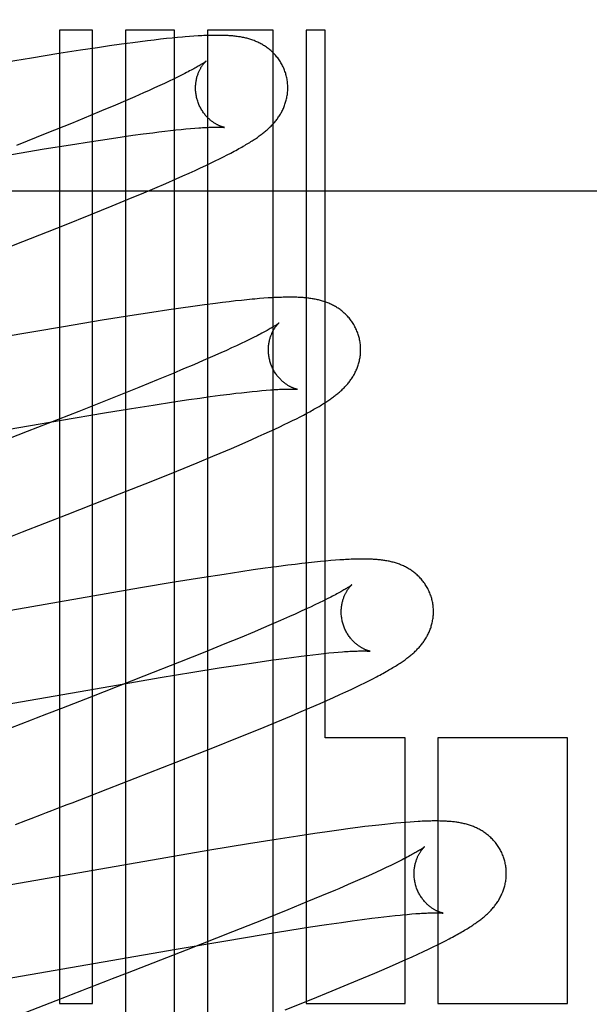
# Model space of a CAD drawing. Header units: inches. Extents: x 0 to 215, y 0 to 139.
# Tile 59 of 96: x 67.429 to 67.552, y 52.106 to 52.32. Entities that reach past the tile are written whole.
import ezdxf

# ---------------------------------------------------------------- set-up
doc = ezdxf.new("R2010")
doc.units = ezdxf.units.IN
doc.header["$LTSCALE"] = 11.804375
doc.header["$MEASUREMENT"] = 0
doc.linetypes.add('HIDDEN', pattern=[0.2, 0.1, -0.1])
doc.layers.add('DEFAULT_2', color=8, linetype='HIDDEN')

msp = doc.modelspace()

# ---------------------------------------------------------------- linework, layer by layer
at = {"layer": 'DEFAULT_2', "color": 8, "linetype": 'HIDDEN'}
for p, q in [((67.43736, 52.31764), (67.43736, 52.10659)), ((67.4445, 52.31764), (67.43736, 52.31764)), ((67.4445, 52.10659), (67.4445, 52.31764)), ((67.45165, 52.31764), (67.45165, 52.01185)), ((67.46225, 52.31764), (67.45165, 52.31764)), ((67.46225, 51.9584), (67.46225, 52.31764)), ((67.46553, 52.31628), (67.46454, 52.3162)), ((67.46647, 52.31635), (67.46553, 52.31628)), ((67.46939, 52.31764), (67.46939, 51.94878)), ((67.48367, 52.31764), (67.46939, 52.31764)), ((67.48367, 51.93352), (67.48367, 52.31764)), ((67.49081, 52.31764), (67.49081, 52.10659)), ((67.49496, 52.31764), (67.49081, 52.31764)), ((67.49496, 52.16419), (67.49496, 52.31764)), ((67.44819, 52.31424), (67.44556, 52.31386)), ((67.45074, 52.3146), (67.44819, 52.31424)), ((67.45322, 52.31494), (67.45074, 52.3146)), ((67.45483, 52.31515), (67.45322, 52.31494)), ((67.45638, 52.31534), (67.45483, 52.31515)), ((67.45785, 52.31552), (67.45638, 52.31534)), ((67.45924, 52.31568), (67.45785, 52.31552)), ((67.46055, 52.31582), (67.45924, 52.31568)), ((67.46178, 52.31595), (67.46055, 52.31582)), ((67.46294, 52.31606), (67.46178, 52.31595)), ((67.43718, 52.31258), (67.43123, 52.31162)), ((67.44192, 52.31331), (67.43718, 52.31258)), ((67.44556, 52.31386), (67.44192, 52.31331)), ((67.43123, 52.31162), (67.42395, 52.31041)), ((67.46376, 52.30789), (67.46293, 52.30748)), ((67.46452, 52.30827), (67.46376, 52.30789)), ((67.45906, 52.30563), (67.45795, 52.30513)), ((67.46011, 52.30612), (67.45906, 52.30563)), ((67.46111, 52.3066), (67.46011, 52.30612)), ((67.46205, 52.30705), (67.46111, 52.3066)), ((67.46293, 52.30748), (67.46205, 52.30705)), ((67.45557, 52.30406), (67.45364, 52.30321)), ((67.45678, 52.3046), (67.45557, 52.30406)), ((67.45795, 52.30513), (67.45678, 52.3046)), ((67.44947, 52.30142), (67.44645, 52.30015)), ((67.45161, 52.30233), (67.44947, 52.30142)), ((67.45364, 52.30321), (67.45161, 52.30233)), ((67.44645, 52.30015), (67.44407, 52.29916)), ((67.4399, 52.29745), (67.43458, 52.29531)), ((67.44407, 52.29916), (67.4399, 52.29745)), ((67.43458, 52.29531), (67.42799, 52.29268)), ((67.45326, 52.29486), (67.45547, 52.29516)), ((67.45547, 52.29516), (67.45757, 52.29543)), ((67.45757, 52.29543), (67.4589, 52.2956)), ((67.4589, 52.2956), (67.46019, 52.29575)), ((67.46019, 52.29575), (67.46141, 52.29589)), ((67.46141, 52.29589), (67.46258, 52.29602)), ((67.46258, 52.29602), (67.4637, 52.29614)), ((67.4637, 52.29614), (67.46475, 52.29624)), ((67.46475, 52.29624), (67.46574, 52.29633)), ((67.46574, 52.29633), (67.46667, 52.29641)), ((67.43398, 52.2919), (67.43972, 52.29283)), ((67.43972, 52.29283), (67.44424, 52.29353)), ((67.44424, 52.29353), (67.44767, 52.29405)), ((67.44767, 52.29405), (67.45093, 52.29453)), ((67.45093, 52.29453), (67.45326, 52.29486)), ((67.4269, 52.29073), (67.43398, 52.2919)), ((67.47371, 52.29062), (67.47449, 52.29102)), ((67.46904, 52.28833), (67.4701, 52.28883)), ((67.4701, 52.28883), (67.47109, 52.28931)), ((67.47109, 52.28931), (67.47202, 52.28976)), ((67.47202, 52.28976), (67.47289, 52.2902)), ((67.47289, 52.2902), (67.47371, 52.29062)), ((67.46406, 52.28605), (67.46542, 52.28666)), ((67.46542, 52.28666), (67.46671, 52.28724)), ((67.46671, 52.28724), (67.46791, 52.2878)), ((67.46791, 52.2878), (67.46904, 52.28833)), ((67.45801, 52.28342), (67.46035, 52.28443)), ((67.46035, 52.28443), (67.46262, 52.28542)), ((67.46262, 52.28542), (67.46406, 52.28605)), ((67.27316, 52.28284), (67.77316, 52.28284)), ((67.45222, 52.28099), (67.45559, 52.2824)), ((67.45559, 52.2824), (67.45801, 52.28342)), ((67.44872, 52.27955), (67.45222, 52.28099)), ((67.44416, 52.2777), (67.44872, 52.27955)), ((67.43842, 52.27541), (67.44416, 52.2777)), ((67.42937, 52.27183), (67.43842, 52.27541)), ((67.41224, 52.26516), (67.42937, 52.27183)), ((67.47266, 52.25861), (67.47114, 52.25842)), ((67.47411, 52.25878), (67.47266, 52.25861)), ((67.47547, 52.25894), (67.47411, 52.25878)), ((67.47676, 52.25907), (67.47547, 52.25894)), ((67.47797, 52.2592), (67.47676, 52.25907)), ((67.48069, 52.25944), (67.47965, 52.25935)), ((67.48166, 52.25952), (67.48069, 52.25944)), ((67.45734, 52.25647), (67.45257, 52.25572)), ((67.461, 52.25702), (67.45734, 52.25647)), ((67.46365, 52.2574), (67.461, 52.25702)), ((67.46623, 52.25777), (67.46365, 52.2574)), ((67.46874, 52.25811), (67.46623, 52.25777)), ((67.47114, 52.25842), (67.46874, 52.25811)), ((67.44658, 52.25476), (67.4382, 52.25336)), ((67.45257, 52.25572), (67.44658, 52.25476)), ((67.4382, 52.25336), (67.42491, 52.25109)), ((67.47764, 52.25016), (67.47669, 52.24971)), ((67.47853, 52.25059), (67.47764, 52.25016)), ((67.47937, 52.25101), (67.47853, 52.25059)), ((67.48015, 52.2514), (67.47937, 52.25101)), ((67.4735, 52.24823), (67.47233, 52.2477)), ((67.47462, 52.24874), (67.4735, 52.24823)), ((67.47568, 52.24923), (67.47462, 52.24874)), ((67.47669, 52.24971), (67.47568, 52.24923)), ((67.4685, 52.24602), (67.46642, 52.24512)), ((67.47047, 52.24688), (67.4685, 52.24602)), ((67.47233, 52.2477), (67.47047, 52.24688)), ((67.46424, 52.2442), (67.46195, 52.24324)), ((67.46642, 52.24512), (67.46424, 52.2442)), ((67.45875, 52.24191), (67.45452, 52.24019)), ((67.46195, 52.24324), (67.45875, 52.24191)), ((67.45452, 52.24019), (67.44914, 52.23802)), ((67.47911, 52.23931), (67.48019, 52.23941)), ((67.48019, 52.23941), (67.4812, 52.23951)), ((67.4812, 52.23951), (67.48215, 52.23959)), ((67.44914, 52.23802), (67.44151, 52.23499)), ((67.46203, 52.23705), (67.46537, 52.23754)), ((67.46537, 52.23754), (67.46775, 52.23788)), ((67.46775, 52.23788), (67.47003, 52.2382)), ((67.47003, 52.2382), (67.47219, 52.23849)), ((67.47219, 52.23849), (67.47424, 52.23875)), ((67.47424, 52.23875), (67.47554, 52.23891)), ((67.47554, 52.23891), (67.47679, 52.23905)), ((67.47679, 52.23905), (67.47798, 52.23919)), ((67.47798, 52.23919), (67.47911, 52.23931)), ((67.44709, 52.23467), (67.45297, 52.23563)), ((67.45297, 52.23563), (67.45762, 52.23637)), ((67.45762, 52.23637), (67.46203, 52.23705)), ((67.37875, 52.22286), (67.43774, 52.2331)), ((67.44151, 52.23499), (67.43029, 52.2306)), ((67.43774, 52.2331), (67.44709, 52.23467)), ((67.48699, 52.23257), (67.48787, 52.233)), ((67.48787, 52.233), (67.48869, 52.23341)), ((67.48869, 52.23341), (67.48948, 52.23381)), ((67.48948, 52.23381), (67.49022, 52.2342)), ((67.49022, 52.2342), (67.49092, 52.23457)), ((67.48289, 52.23063), (67.48402, 52.23115)), ((67.48402, 52.23115), (67.48507, 52.23165)), ((67.48507, 52.23165), (67.48606, 52.23212)), ((67.48606, 52.23212), (67.48699, 52.23257)), ((67.43029, 52.2306), (67.42065, 52.22686)), ((67.4769, 52.22796), (67.47906, 52.22891)), ((67.47906, 52.22891), (67.48041, 52.22951)), ((67.48041, 52.22951), (67.48169, 52.23009)), ((67.48169, 52.23009), (67.48289, 52.23063)), ((67.47219, 52.22595), (67.4746, 52.22697)), ((67.4746, 52.22697), (67.4769, 52.22796)), ((67.46717, 52.22385), (67.47055, 52.22526)), ((67.47055, 52.22526), (67.47219, 52.22595)), ((67.46275, 52.22205), (67.46717, 52.22385)), ((67.45718, 52.2198), (67.46275, 52.22205)), ((67.45035, 52.21708), (67.45718, 52.2198)), ((67.43902, 52.21264), (67.45035, 52.21708)), ((67.42933, 52.20888), (67.43902, 52.21264)), ((67.42604, 52.2076), (67.42933, 52.20888)), ((67.4819, 52.20096), (67.47932, 52.2006)), ((67.48441, 52.2013), (67.4819, 52.20096)), ((67.48684, 52.20162), (67.48441, 52.2013)), ((67.4884, 52.20181), (67.48684, 52.20162)), ((67.48989, 52.20199), (67.4884, 52.20181)), ((67.49131, 52.20215), (67.48989, 52.20199)), ((67.49264, 52.20229), (67.49131, 52.20215)), ((67.49389, 52.20242), (67.49264, 52.20229)), ((67.49506, 52.20253), (67.49389, 52.20242)), ((67.49614, 52.20262), (67.49506, 52.20253)), ((67.49715, 52.2027), (67.49614, 52.20262)), ((67.49808, 52.20277), (67.49715, 52.2027)), ((67.46821, 52.19891), (67.46221, 52.19794)), ((67.473, 52.19965), (67.46821, 52.19891)), ((67.47667, 52.20021), (67.473, 52.19965)), ((67.47932, 52.2006), (67.47667, 52.20021)), ((67.45488, 52.19672), (67.39936, 52.18709)), ((67.46221, 52.19794), (67.45488, 52.19672)), ((67.49613, 52.1947), (67.49536, 52.19432)), ((67.49172, 52.19256), (67.49067, 52.19207)), ((67.49272, 52.19303), (67.49172, 52.19256)), ((67.49366, 52.19348), (67.49272, 52.19303)), ((67.49454, 52.19391), (67.49366, 52.19348)), ((67.49536, 52.19432), (67.49454, 52.19391)), ((67.48718, 52.19049), (67.48525, 52.18964)), ((67.48839, 52.19103), (67.48718, 52.19049)), ((67.48956, 52.19156), (67.48839, 52.19103)), ((67.49067, 52.19207), (67.48956, 52.19156)), ((67.48322, 52.18876), (67.48107, 52.18785)), ((67.48525, 52.18964), (67.48322, 52.18876)), ((67.47958, 52.18722), (67.47647, 52.18592)), ((67.48107, 52.18785), (67.47958, 52.18722)), ((67.47319, 52.18457), (67.46887, 52.18281)), ((67.47647, 52.18592), (67.47319, 52.18457)), ((67.46887, 52.18281), (67.46338, 52.18061)), ((67.48762, 52.18165), (67.4897, 52.18192)), ((67.4897, 52.18192), (67.49102, 52.18208)), ((67.49102, 52.18208), (67.49228, 52.18223)), ((67.49228, 52.18223), (67.49349, 52.18236)), ((67.49349, 52.18236), (67.49464, 52.18249)), ((67.49464, 52.18249), (67.49574, 52.1826)), ((67.49574, 52.1826), (67.49677, 52.1827)), ((67.49677, 52.1827), (67.49774, 52.18278)), ((67.46338, 52.18061), (67.45561, 52.17754)), ((67.47197, 52.17935), (67.47647, 52.18005)), ((67.47647, 52.18005), (67.47989, 52.18056)), ((67.47989, 52.18056), (67.48312, 52.18103)), ((67.48312, 52.18103), (67.48543, 52.18136)), ((67.48543, 52.18136), (67.48762, 52.18165)), ((67.45561, 52.17754), (67.44424, 52.17309)), ((67.45917, 52.17726), (67.46624, 52.17843)), ((67.46624, 52.17843), (67.47197, 52.17935)), ((67.39229, 52.16569), (67.44845, 52.17544)), ((67.44845, 52.17544), (67.45917, 52.17726)), ((67.50161, 52.17522), (67.50261, 52.1757)), ((67.50261, 52.1757), (67.50355, 52.17615)), ((67.50355, 52.17615), (67.50442, 52.17659)), ((67.50442, 52.17659), (67.50525, 52.17701)), ((67.50525, 52.17701), (67.50602, 52.17741)), ((67.49674, 52.17296), (67.49812, 52.17358)), ((67.49812, 52.17358), (67.49938, 52.17416)), ((67.49938, 52.17416), (67.50054, 52.17471)), ((67.50054, 52.17471), (67.50161, 52.17522)), ((67.44424, 52.17309), (67.43777, 52.17059)), ((67.49158, 52.17069), (67.49383, 52.17167)), ((67.49383, 52.17167), (67.4953, 52.17232)), ((67.4953, 52.17232), (67.49674, 52.17296)), ((67.43777, 52.17059), (67.43449, 52.16931)), ((67.48428, 52.16761), (67.48762, 52.169)), ((67.48762, 52.169), (67.48923, 52.16969)), ((67.48923, 52.16969), (67.49158, 52.17069)), ((67.4808, 52.16617), (67.48428, 52.16761)), ((67.47627, 52.16433), (67.4808, 52.16617)), ((67.47057, 52.16205), (67.47627, 52.16433)), ((67.51224, 52.16419), (67.49496, 52.16419)), ((67.51224, 52.10659), (67.51224, 52.16419)), ((67.51938, 52.16419), (67.51938, 52.10659)), ((67.54749, 52.16419), (67.51938, 52.16419)), ((67.54749, 52.10659), (67.54749, 52.16419)), ((67.46259, 52.15889), (67.47057, 52.16205)), ((67.44778, 52.15312), (67.46259, 52.15889)), ((67.4434, 52.15142), (67.44778, 52.15312)), ((67.50787, 52.14544), (67.50653, 52.14529)), ((67.50911, 52.14557), (67.50787, 52.14544)), ((67.51027, 52.14568), (67.50911, 52.14557)), ((67.51136, 52.14578), (67.51027, 52.14568)), ((67.51238, 52.14587), (67.51136, 52.14578)), ((67.51333, 52.14594), (67.51238, 52.14587)), ((67.51424, 52.146), (67.51333, 52.14594)), ((67.49268, 52.14345), (67.48903, 52.1429)), ((67.49533, 52.14384), (67.49268, 52.14345)), ((67.49789, 52.1442), (67.49533, 52.14384)), ((67.50036, 52.14453), (67.49789, 52.1442)), ((67.50198, 52.14474), (67.50036, 52.14453)), ((67.50356, 52.14494), (67.50198, 52.14474)), ((67.50509, 52.14513), (67.50356, 52.14494)), ((67.50653, 52.14529), (67.50509, 52.14513)), ((67.4783, 52.1412), (67.46993, 52.13981)), ((67.48427, 52.14216), (67.4783, 52.1412)), ((67.48903, 52.1429), (67.48427, 52.14216)), ((67.46993, 52.13981), (67.41923, 52.131)), ((67.51002, 52.13697), (67.50913, 52.13653)), ((67.51086, 52.13738), (67.51002, 52.13697)), ((67.51164, 52.13777), (67.51086, 52.13738)), ((67.50609, 52.1351), (67.50496, 52.13459)), ((67.50716, 52.1356), (67.50609, 52.1351)), ((67.50817, 52.13607), (67.50716, 52.1356)), ((67.50913, 52.13653), (67.50817, 52.13607)), ((67.50192, 52.13324), (67.49994, 52.13237)), ((67.50379, 52.13406), (67.50192, 52.13324)), ((67.50496, 52.13459), (67.50379, 52.13406)), ((67.49714, 52.13117), (67.49415, 52.12991)), ((67.49098, 52.1286), (67.4868, 52.12689)), ((67.49415, 52.12991), (67.49098, 52.1286)), ((67.4868, 52.12689), (67.48146, 52.12473)), ((67.48146, 52.12473), (67.47485, 52.12211)), ((67.4952, 52.1237), (67.49845, 52.12418)), ((67.49845, 52.12418), (67.50077, 52.1245)), ((67.50077, 52.1245), (67.50298, 52.1248)), ((67.50298, 52.1248), (67.50507, 52.12507)), ((67.50507, 52.12507), (67.5064, 52.12524)), ((67.5064, 52.12524), (67.50768, 52.12539)), ((67.50768, 52.12539), (67.5089, 52.12553)), ((67.5089, 52.12553), (67.51007, 52.12566)), ((67.51171, 52.12583), (67.51273, 52.12592)), ((67.51273, 52.12592), (67.51369, 52.126)), ((67.47485, 52.12211), (67.46481, 52.11816)), ((67.48152, 52.12156), (67.48725, 52.12248)), ((67.48725, 52.12248), (67.49177, 52.12318)), ((67.49177, 52.12318), (67.4952, 52.1237)), ((67.46262, 52.11837), (67.4734, 52.12021)), ((67.4734, 52.12021), (67.48152, 52.12156)), ((67.52017, 52.11978), (67.521, 52.1202)), ((67.521, 52.1202), (67.52178, 52.12061)), ((67.40773, 52.10884), (67.46262, 52.11837)), ((67.46481, 52.11816), (67.45203, 52.1132)), ((67.51505, 52.11732), (67.51623, 52.11787)), ((67.51623, 52.11787), (67.51732, 52.11838)), ((67.51732, 52.11838), (67.51833, 52.11887)), ((67.51833, 52.11887), (67.51928, 52.11933)), ((67.51928, 52.11933), (67.52017, 52.11978)), ((67.51098, 52.11548), (67.51242, 52.11612)), ((67.51242, 52.11612), (67.51379, 52.11674)), ((67.51379, 52.11674), (67.51505, 52.11732)), ((67.50569, 52.11318), (67.50724, 52.11384)), ((67.50724, 52.11384), (67.50951, 52.11483)), ((67.50951, 52.11483), (67.51098, 52.11548)), ((67.49994, 52.11076), (67.50327, 52.11216)), ((67.50327, 52.11216), (67.50569, 52.11318)), ((67.49192, 52.10749), (67.49645, 52.10933)), ((67.49645, 52.10933), (67.49994, 52.11076)), ((67.43652, 52.1072), (67.42083, 52.10111)), ((67.48622, 52.1052), (67.49192, 52.10749)), ((67.43736, 52.10659), (67.4445, 52.10659)), ((67.49081, 52.10659), (67.51224, 52.10659)), ((67.51938, 52.10659), (67.54749, 52.10659))]:
    msp.add_line(p, q, dxfattribs=at)
for points in [[(67.48643, 52.30802), (67.48637, 52.30823), (67.4863, 52.30848), (67.48621, 52.30872), (67.48612, 52.30897), (67.48603, 52.30921), (67.48593, 52.30945), (67.48582, 52.30968), (67.48571, 52.30991), (67.48559, 52.31014), (67.48547, 52.31037), (67.48534, 52.31059), (67.48521, 52.31081), (67.48507, 52.31102), (67.48493, 52.31123), (67.48478, 52.31144), (67.48463, 52.31164), (67.48447, 52.31184), (67.48432, 52.31203), (67.48415, 52.31222), (67.48399, 52.31241), (67.48382, 52.31258), (67.48365, 52.31276), (67.48347, 52.31293), (67.4833, 52.31309), (67.48312, 52.31325), (67.48293, 52.31341), (67.48275, 52.31356), (67.48256, 52.31371), (67.48237, 52.31385), (67.48218, 52.31398), (67.48199, 52.31412), (67.48179, 52.31425), (67.48159, 52.31437), (67.48139, 52.3145), (67.48118, 52.31461), (67.48098, 52.31473), (67.48077, 52.31483), (67.48056, 52.31494), (67.48035, 52.31504), (67.48014, 52.31513), (67.47993, 52.31522), (67.47972, 52.31531), (67.4795, 52.3154), (67.47928, 52.31548), (67.47906, 52.31556), (67.47884, 52.31563), (67.47862, 52.3157), (67.4784, 52.31577), (67.47817, 52.31583), (67.47795, 52.31589), (67.47772, 52.31595), (67.47749, 52.316), (67.47726, 52.31605), (67.47704, 52.3161), (67.47681, 52.31614), (67.47658, 52.31618), (67.47635, 52.31622), (67.47611, 52.31625), (67.47588, 52.31629), (67.47564, 52.31632), (67.4754, 52.31635), (67.47516, 52.31638), (67.47491, 52.3164), (67.47466, 52.31642), (67.47441, 52.31644), (67.47415, 52.31646), (67.47388, 52.31648), (67.47361, 52.31649), (67.47333, 52.31651), (67.47305, 52.31652), (67.47275, 52.31653), (67.47245, 52.31654), (67.47215, 52.31654), (67.47183, 52.31654), (67.47151, 52.31654), (67.47118, 52.31654), (67.47084, 52.31654), (67.47049, 52.31654), (67.47013, 52.31653), (67.46977, 52.31652), (67.46939, 52.31651), (67.469, 52.31649), (67.46861, 52.31647), (67.4682, 52.31645), (67.46779, 52.31643), (67.46736, 52.31641), (67.46647, 52.31635)], [(67.46454, 52.3162), (67.46402, 52.31616), (67.46294, 52.31606)], [(67.46911, 52.31096), (67.46911, 52.31095), (67.46909, 52.31094), (67.46907, 52.31092), (67.46904, 52.3109), (67.469, 52.31087), (67.46895, 52.31083), (67.46889, 52.31079), (67.46882, 52.31074), (67.46873, 52.31068), (67.46864, 52.31061), (67.46853, 52.31054), (67.46841, 52.31046), (67.46828, 52.31038), (67.46813, 52.31028), (67.46797, 52.31018), (67.4678, 52.31008), (67.46761, 52.30996), (67.4674, 52.30984), (67.46718, 52.30971), (67.46695, 52.30958), (67.4667, 52.30944), (67.46643, 52.30929), (67.46615, 52.30914), (67.46586, 52.30898), (67.46554, 52.30881), (67.46522, 52.30864), (67.46488, 52.30846), (67.46452, 52.30827)], [(67.46717, 52.30266), (67.46711, 52.30286), (67.46706, 52.30309), (67.46701, 52.30333), (67.46696, 52.30356), (67.46693, 52.3038), (67.46689, 52.30403), (67.46687, 52.30427), (67.46685, 52.3045), (67.46684, 52.30473), (67.46683, 52.30496), (67.46683, 52.30519), (67.46683, 52.30541), (67.46685, 52.30563), (67.46686, 52.30585), (67.46688, 52.30607), (67.46691, 52.30628), (67.46694, 52.30649), (67.46697, 52.3067), (67.46701, 52.3069), (67.46705, 52.3071), (67.46709, 52.30729), (67.46714, 52.30747), (67.46719, 52.30765), (67.46725, 52.30783), (67.4673, 52.30799), (67.46736, 52.30816), (67.46742, 52.30832), (67.46748, 52.30847), (67.46754, 52.30862), (67.46761, 52.30877), (67.46767, 52.30891), (67.46774, 52.30904), (67.4678, 52.30917), (67.46787, 52.3093), (67.46794, 52.30942), (67.468, 52.30953), (67.46807, 52.30964), (67.46813, 52.30975), (67.4682, 52.30985), (67.46826, 52.30995), (67.46833, 52.31004), (67.46839, 52.31013), (67.46845, 52.31021), (67.46851, 52.31029), (67.46857, 52.31037), (67.46863, 52.31044), (67.46869, 52.31051), (67.46874, 52.31057), (67.46879, 52.31063), (67.46884, 52.31068), (67.46889, 52.31073), (67.46893, 52.31078), (67.46897, 52.31082), (67.469, 52.31085), (67.46903, 52.31088), (67.46906, 52.31091), (67.46908, 52.31093), (67.4691, 52.31094), (67.46911, 52.31095), (67.46911, 52.31096)], [(67.47449, 52.29102), (67.47486, 52.29122), (67.47522, 52.29141), (67.47557, 52.2916), (67.47591, 52.29178), (67.47624, 52.29197), (67.47656, 52.29215), (67.47688, 52.29232), (67.47718, 52.2925), (67.47748, 52.29267), (67.47776, 52.29284), (67.47804, 52.29301), (67.47831, 52.29317), (67.47858, 52.29333), (67.47883, 52.29349), (67.47908, 52.29365), (67.47933, 52.29381), (67.47956, 52.29396), (67.47979, 52.29412), (67.48001, 52.29427), (67.48023, 52.29442), (67.48044, 52.29457), (67.48065, 52.29472), (67.48085, 52.29486), (67.48105, 52.29501), (67.48124, 52.29516), (67.48143, 52.29531), (67.48162, 52.29546), (67.48181, 52.29561), (67.48199, 52.29576), (67.48217, 52.29591), (67.48235, 52.29606), (67.48252, 52.29622), (67.48269, 52.29638), (67.48286, 52.29654), (67.48303, 52.2967), (67.4832, 52.29687), (67.48336, 52.29704), (67.48352, 52.29721), (67.48368, 52.29738), (67.48384, 52.29755), (67.48399, 52.29773), (67.48414, 52.29791), (67.48428, 52.29809), (67.48443, 52.29828), (67.48456, 52.29846), (67.4847, 52.29865), (67.48483, 52.29884), (67.48496, 52.29904), (67.48508, 52.29923), (67.48521, 52.29943), (67.48533, 52.29964), (67.48544, 52.29984), (67.48555, 52.30005), (67.48566, 52.30026), (67.48576, 52.30048), (67.48586, 52.30069), (67.48596, 52.30091), (67.48605, 52.30113), (67.48613, 52.30135), (67.48621, 52.30158), (67.48629, 52.3018), (67.48636, 52.30203), (67.48643, 52.30227), (67.48649, 52.3025), (67.48655, 52.30274), (67.4866, 52.30298), (67.48665, 52.30323), (67.48669, 52.30347), (67.48673, 52.30372), (67.48676, 52.30397), (67.48678, 52.30422), (67.4868, 52.30448), (67.48681, 52.30473), (67.48682, 52.30499), (67.48682, 52.30524), (67.48682, 52.3055), (67.48681, 52.30576), (67.48679, 52.30602), (67.48677, 52.30627), (67.48674, 52.30653), (67.4867, 52.30679), (67.48666, 52.30705), (67.48661, 52.3073), (67.48655, 52.30756), (67.48649, 52.30781), (67.48643, 52.30802)], [(67.47311, 52.29656), (67.47312, 52.29656), (67.47311, 52.29656), (67.47309, 52.29657), (67.47307, 52.29657), (67.47304, 52.29658), (67.47301, 52.29659), (67.47296, 52.2966), (67.47291, 52.29661), (67.47286, 52.29662), (67.4728, 52.29664), (67.47274, 52.29666), (67.47267, 52.29668), (67.47259, 52.2967), (67.47251, 52.29673), (67.47243, 52.29676), (67.47234, 52.29679), (67.47225, 52.29682), (67.47216, 52.29686), (67.47206, 52.2969), (67.47196, 52.29695), (67.47186, 52.29699), (67.47175, 52.29704), (67.47165, 52.2971), (67.47154, 52.29715), (67.47142, 52.29721), (67.47131, 52.29728), (67.47119, 52.29735), (67.47107, 52.29742), (67.47094, 52.2975), (67.47082, 52.29758), (67.47069, 52.29766), (67.47056, 52.29776), (67.47043, 52.29785), (67.4703, 52.29795), (67.47017, 52.29806), (67.47003, 52.29817), (67.4699, 52.29828), (67.46976, 52.29841), (67.46962, 52.29853), (67.46949, 52.29867), (67.46935, 52.29881), (67.46921, 52.29895), (67.46908, 52.29911), (67.46894, 52.29926), (67.46881, 52.29943), (67.46868, 52.2996), (67.46855, 52.29977), (67.46842, 52.29995), (67.4683, 52.30014), (67.46818, 52.30033), (67.46806, 52.30052), (67.46795, 52.30072), (67.46784, 52.30093), (67.46774, 52.30114), (67.46764, 52.30135), (67.46755, 52.30156), (67.46746, 52.30178), (67.46737, 52.30201), (67.4673, 52.30223), (67.46722, 52.30246), (67.46717, 52.30266)], [(67.46667, 52.29641), (67.46755, 52.29647), (67.46796, 52.2965), (67.46836, 52.29652), (67.46873, 52.29655), (67.46909, 52.29657), (67.46943, 52.29658), (67.46975, 52.2966), (67.47005, 52.29661), (67.47033, 52.29662), (67.4706, 52.29662), (67.47085, 52.29663), (67.47108, 52.29663), (67.47131, 52.29664), (67.47151, 52.29664), (67.47171, 52.29663), (67.47189, 52.29663), (67.47206, 52.29663), (67.47221, 52.29663), (67.47235, 52.29662), (67.47248, 52.29661), (67.47259, 52.29661), (67.47269, 52.2966), (67.47278, 52.2966), (67.47286, 52.29659), (67.47293, 52.29658), (67.47299, 52.29658), (67.47303, 52.29657), (67.47307, 52.29657), (67.47309, 52.29657), (67.47311, 52.29656), (67.47311, 52.29656)], [(67.47965, 52.25935), (67.47911, 52.25931), (67.47797, 52.2592)], [(67.50223, 52.25123), (67.50216, 52.25144), (67.50209, 52.25169), (67.502, 52.25193), (67.50191, 52.25218), (67.50182, 52.25242), (67.50171, 52.25266), (67.50161, 52.25289), (67.50149, 52.25313), (67.50138, 52.25336), (67.50125, 52.25358), (67.50112, 52.25381), (67.50099, 52.25403), (67.50085, 52.25424), (67.50071, 52.25445), (67.50056, 52.25466), (67.50041, 52.25486), (67.50026, 52.25506), (67.5001, 52.25525), (67.49994, 52.25544), (67.49977, 52.25562), (67.4996, 52.2558), (67.49943, 52.25598), (67.49925, 52.25615), (67.49907, 52.25631), (67.49889, 52.25647), (67.49871, 52.25663), (67.49853, 52.25678), (67.49834, 52.25693), (67.49815, 52.25707), (67.49796, 52.25721), (67.49776, 52.25734), (67.49756, 52.25747), (67.49736, 52.25759), (67.49716, 52.25772), (67.49695, 52.25783), (67.49675, 52.25795), (67.49654, 52.25805), (67.49633, 52.25816), (67.49612, 52.25826), (67.49591, 52.25835), (67.4957, 52.25844), (67.49548, 52.25853), (67.49527, 52.25862), (67.49505, 52.2587), (67.49483, 52.25877), (67.49461, 52.25885), (67.49438, 52.25892), (67.49416, 52.25898), (67.49393, 52.25905), (67.4937, 52.25911), (67.49348, 52.25916), (67.49325, 52.25921), (67.49302, 52.25926), (67.49279, 52.25931), (67.49256, 52.25936), (67.49232, 52.2594), (67.49209, 52.25943), (67.49185, 52.25947), (67.49162, 52.2595), (67.49138, 52.25954), (67.49114, 52.25956), (67.49089, 52.25959), (67.49064, 52.25961), (67.49039, 52.25964), (67.49013, 52.25966), (67.48987, 52.25968), (67.4896, 52.25969), (67.48932, 52.25971), (67.48904, 52.25972), (67.48875, 52.25973), (67.48846, 52.25974), (67.48815, 52.25975), (67.48784, 52.25975), (67.48753, 52.25975), (67.4872, 52.25975), (67.48687, 52.25975), (67.48653, 52.25975), (67.48618, 52.25974), (67.48582, 52.25973), (67.48545, 52.25972), (67.48507, 52.25971), (67.48468, 52.25969), (67.48428, 52.25968), (67.48387, 52.25966), (67.48345, 52.25963), (67.48302, 52.25961), (67.48258, 52.25958), (67.48166, 52.25952)], [(67.48491, 52.25417), (67.4849, 52.25416), (67.48489, 52.25415), (67.48487, 52.25414), (67.48484, 52.25411), (67.4848, 52.25409), (67.48476, 52.25405), (67.4847, 52.25401), (67.48464, 52.25397), (67.48457, 52.25392), (67.48448, 52.25386), (67.48439, 52.25379), (67.48428, 52.25372), (67.48417, 52.25365), (67.48404, 52.25357), (67.4839, 52.25348), (67.48375, 52.25338), (67.48358, 52.25328), (67.48341, 52.25318), (67.48322, 52.25307), (67.48302, 52.25295), (67.4828, 52.25282), (67.48257, 52.2527), (67.48233, 52.25256), (67.48207, 52.25242), (67.4818, 52.25227), (67.4815, 52.25211), (67.48119, 52.25194), (67.48086, 52.25177), (67.48051, 52.25159), (67.48015, 52.2514)], [(67.48296, 52.24587), (67.4829, 52.24607), (67.48285, 52.2463), (67.4828, 52.24654), (67.48275, 52.24677), (67.48272, 52.247), (67.48269, 52.24724), (67.48266, 52.24747), (67.48264, 52.2477), (67.48263, 52.24793), (67.48262, 52.24816), (67.48262, 52.24839), (67.48263, 52.24861), (67.48264, 52.24884), (67.48265, 52.24906), (67.48267, 52.24927), (67.4827, 52.24949), (67.48273, 52.24969), (67.48276, 52.2499), (67.4828, 52.2501), (67.48284, 52.2503), (67.48288, 52.25049), (67.48293, 52.25067), (67.48298, 52.25085), (67.48303, 52.25103), (67.48309, 52.25119), (67.48315, 52.25136), (67.48321, 52.25152), (67.48327, 52.25167), (67.48333, 52.25182), (67.48339, 52.25197), (67.48346, 52.25211), (67.48352, 52.25224), (67.48359, 52.25237), (67.48366, 52.2525), (67.48372, 52.25262), (67.48379, 52.25273), (67.48385, 52.25284), (67.48392, 52.25295), (67.48398, 52.25305), (67.48405, 52.25315), (67.48411, 52.25324), (67.48418, 52.25333), (67.48424, 52.25341), (67.4843, 52.25349), (67.48436, 52.25357), (67.48442, 52.25364), (67.48447, 52.25371), (67.48453, 52.25377), (67.48458, 52.25383), (67.48463, 52.25389), (67.48467, 52.25394), (67.48471, 52.25398), (67.48475, 52.25402), (67.48479, 52.25406), (67.48482, 52.25409), (67.48485, 52.25411), (67.48487, 52.25413), (67.48489, 52.25415), (67.4849, 52.25416), (67.4849, 52.25417)], [(67.49092, 52.23457), (67.49125, 52.23475), (67.49158, 52.23493), (67.49189, 52.2351), (67.4922, 52.23527), (67.4925, 52.23544), (67.49279, 52.2356), (67.49307, 52.23576), (67.49334, 52.23592), (67.4936, 52.23608), (67.49386, 52.23623), (67.49411, 52.23638), (67.49436, 52.23653), (67.49459, 52.23668), (67.49483, 52.23683), (67.49505, 52.23698), (67.49527, 52.23712), (67.49549, 52.23727), (67.4957, 52.23741), (67.49591, 52.23755), (67.49612, 52.23769), (67.49632, 52.23784), (67.49651, 52.23798), (67.49671, 52.23812), (67.4969, 52.23827), (67.49709, 52.23841), (67.49727, 52.23856), (67.49746, 52.2387), (67.49764, 52.23885), (67.49782, 52.239), (67.498, 52.23915), (67.49817, 52.23931), (67.49835, 52.23946), (67.49852, 52.23962), (67.49869, 52.23978), (67.49886, 52.23995), (67.49902, 52.24011), (67.49919, 52.24028), (67.49935, 52.24045), (67.4995, 52.24062), (67.49966, 52.2408), (67.49981, 52.24098), (67.49996, 52.24116), (67.5001, 52.24134), (67.50024, 52.24152), (67.50038, 52.24171), (67.50051, 52.24189), (67.50064, 52.24208), (67.50077, 52.24228), (67.50089, 52.24247), (67.50102, 52.24267), (67.50113, 52.24288), (67.50125, 52.24308), (67.50136, 52.24329), (67.50146, 52.2435), (67.50157, 52.24371), (67.50166, 52.24393), (67.50176, 52.24415), (67.50185, 52.24437), (67.50193, 52.24459), (67.50201, 52.24481), (67.50209, 52.24504), (67.50216, 52.24527), (67.50222, 52.2455), (67.50229, 52.24574), (67.50234, 52.24597), (67.5024, 52.24621), (67.50244, 52.24646), (67.50248, 52.2467), (67.50252, 52.24695), (67.50255, 52.2472), (67.50257, 52.24745), (67.50259, 52.2477), (67.50261, 52.24795), (67.50261, 52.24821), (67.50261, 52.24846), (67.50261, 52.24872), (67.5026, 52.24898), (67.50258, 52.24923), (67.50256, 52.24949), (67.50253, 52.24975), (67.50249, 52.25), (67.50245, 52.25026), (67.5024, 52.25051), (67.50234, 52.25077), (67.50228, 52.25102), (67.50223, 52.25123)], [(67.48891, 52.23977), (67.4889, 52.23977), (67.48889, 52.23978), (67.48886, 52.23978), (67.48883, 52.23979), (67.4888, 52.23979), (67.48875, 52.2398), (67.48871, 52.23982), (67.48865, 52.23983), (67.48859, 52.23985), (67.48853, 52.23987), (67.48846, 52.23989), (67.48838, 52.23991), (67.4883, 52.23994), (67.48822, 52.23997), (67.48814, 52.24), (67.48805, 52.24003), (67.48795, 52.24007), (67.48785, 52.24011), (67.48775, 52.24015), (67.48765, 52.2402), (67.48755, 52.24025), (67.48744, 52.2403), (67.48733, 52.24036), (67.48721, 52.24042), (67.4871, 52.24049), (67.48698, 52.24055), (67.48686, 52.24063), (67.48674, 52.2407), (67.48661, 52.24079), (67.48648, 52.24087), (67.48635, 52.24096), (67.48622, 52.24106), (67.48609, 52.24116), (67.48596, 52.24127), (67.48582, 52.24138), (67.48569, 52.24149), (67.48555, 52.24161), (67.48542, 52.24174), (67.48528, 52.24188), (67.48514, 52.24202), (67.48501, 52.24216), (67.48487, 52.24231), (67.48474, 52.24247), (67.4846, 52.24264), (67.48447, 52.2428), (67.48434, 52.24298), (67.48422, 52.24316), (67.48409, 52.24335), (67.48397, 52.24354), (67.48386, 52.24373), (67.48374, 52.24393), (67.48364, 52.24413), (67.48353, 52.24434), (67.48343, 52.24456), (67.48334, 52.24477), (67.48325, 52.24499), (67.48316, 52.24522), (67.48309, 52.24544), (67.48301, 52.24567), (67.48296, 52.24587)], [(67.48215, 52.23959), (67.48305, 52.23966), (67.48347, 52.23969), (67.48388, 52.23972), (67.48426, 52.23974), (67.48464, 52.23976), (67.48499, 52.23978), (67.48534, 52.2398), (67.48566, 52.23981), (67.48597, 52.23982), (67.48626, 52.23983), (67.48653, 52.23984), (67.48679, 52.23984), (67.48704, 52.23984), (67.48726, 52.23984), (67.48747, 52.23984), (67.48766, 52.23984), (67.48783, 52.23984), (67.48799, 52.23983), (67.48814, 52.23983), (67.48827, 52.23982), (67.48838, 52.23982), (67.48848, 52.23981), (67.48857, 52.23981), (67.48865, 52.2398), (67.48872, 52.23979), (67.48878, 52.23979), (67.48882, 52.23978), (67.48886, 52.23978), (67.48888, 52.23978), (67.4889, 52.23977), (67.48891, 52.23977)], [(67.51802, 52.19444), (67.51795, 52.19465), (67.51788, 52.1949), (67.51779, 52.19515), (67.5177, 52.19539), (67.51761, 52.19563), (67.5175, 52.19587), (67.5174, 52.19611), (67.51728, 52.19634), (67.51717, 52.19657), (67.51704, 52.1968), (67.51691, 52.19702), (67.51678, 52.19724), (67.51664, 52.19745), (67.5165, 52.19766), (67.51635, 52.19787), (67.5162, 52.19807), (67.51604, 52.19827), (67.51588, 52.19847), (67.51572, 52.19865), (67.51555, 52.19884), (67.51539, 52.19902), (67.51521, 52.19919), (67.51504, 52.19936), (67.51486, 52.19953), (67.51468, 52.19969), (67.51449, 52.19984), (67.51431, 52.19999), (67.51412, 52.20014), (67.51393, 52.20028), (67.51374, 52.20042), (67.51354, 52.20055), (67.51334, 52.20068), (67.51314, 52.20081), (67.51294, 52.20093), (67.51273, 52.20105), (67.51253, 52.20116), (67.51232, 52.20127), (67.51211, 52.20137), (67.5119, 52.20147), (67.51169, 52.20157), (67.51147, 52.20166), (67.51126, 52.20175), (67.51104, 52.20183), (67.51082, 52.20191), (67.5106, 52.20199), (67.51038, 52.20206), (67.51016, 52.20213), (67.50993, 52.2022), (67.5097, 52.20226), (67.50948, 52.20232), (67.50925, 52.20238), (67.50902, 52.20243), (67.50879, 52.20248), (67.50856, 52.20252), (67.50833, 52.20257), (67.5081, 52.20261), (67.50787, 52.20265), (67.50763, 52.20268), (67.5074, 52.20271), (67.50716, 52.20274), (67.50692, 52.20277), (67.50668, 52.2028), (67.50644, 52.20282), (67.50619, 52.20285), (67.50594, 52.20287), (67.50569, 52.20288), (67.50543, 52.2029), (67.50517, 52.20291), (67.50491, 52.20293), (67.50464, 52.20294), (67.50436, 52.20295), (67.50408, 52.20295), (67.5038, 52.20296), (67.50351, 52.20296), (67.50321, 52.20296), (67.5029, 52.20296), (67.50259, 52.20296), (67.50227, 52.20296), (67.50194, 52.20295), (67.5016, 52.20294), (67.50126, 52.20293), (67.5009, 52.20292), (67.50054, 52.20291), (67.50016, 52.20289), (67.49977, 52.20287), (67.49937, 52.20285), (67.49896, 52.20283), (67.49808, 52.20277)], [(67.5007, 52.19737), (67.50069, 52.19737), (67.50067, 52.19736), (67.50065, 52.19734), (67.50062, 52.19731), (67.50058, 52.19728), (67.50053, 52.19725), (67.50047, 52.1972), (67.5004, 52.19715), (67.50031, 52.1971), (67.50022, 52.19703), (67.50012, 52.19696), (67.5, 52.19689), (67.49987, 52.1968), (67.49973, 52.19671), (67.49957, 52.19661), (67.49939, 52.19651), (67.49921, 52.19639), (67.499, 52.19627), (67.49878, 52.19614), (67.49855, 52.19601), (67.4983, 52.19587), (67.49804, 52.19572), (67.49776, 52.19557), (67.49746, 52.19541), (67.49715, 52.19524), (67.49683, 52.19507), (67.49648, 52.19489), (67.49613, 52.1947)], [(67.49875, 52.18908), (67.49869, 52.18928), (67.49864, 52.18951), (67.49859, 52.18975), (67.49854, 52.18998), (67.49851, 52.19022), (67.49848, 52.19045), (67.49845, 52.19069), (67.49843, 52.19092), (67.49842, 52.19115), (67.49841, 52.19138), (67.49841, 52.19161), (67.49842, 52.19183), (67.49843, 52.19206), (67.49844, 52.19228), (67.49846, 52.19249), (67.49849, 52.19271), (67.49852, 52.19292), (67.49855, 52.19312), (67.49859, 52.19332), (67.49863, 52.19352), (67.49868, 52.19371), (67.49873, 52.1939), (67.49878, 52.19408), (67.49883, 52.19425), (67.49889, 52.19442), (67.49894, 52.19458), (67.499, 52.19474), (67.49907, 52.1949), (67.49913, 52.19505), (67.49919, 52.19519), (67.49926, 52.19533), (67.49932, 52.19547), (67.49939, 52.1956), (67.49946, 52.19572), (67.49952, 52.19584), (67.49959, 52.19596), (67.49965, 52.19607), (67.49972, 52.19617), (67.49979, 52.19627), (67.49985, 52.19637), (67.49991, 52.19646), (67.49998, 52.19655), (67.50004, 52.19664), (67.5001, 52.19672), (67.50016, 52.19679), (67.50022, 52.19686), (67.50027, 52.19693), (67.50033, 52.19699), (67.50038, 52.19705), (67.50043, 52.19711), (67.50047, 52.19715), (67.50051, 52.1972), (67.50055, 52.19724), (67.50059, 52.19727), (67.50062, 52.1973), (67.50064, 52.19733), (67.50067, 52.19735), (67.50068, 52.19736), (67.50069, 52.19737), (67.5007, 52.19738)], [(67.50602, 52.17741), (67.5064, 52.17761), (67.50676, 52.17781), (67.50712, 52.178), (67.50746, 52.17818), (67.5078, 52.17837), (67.50812, 52.17855), (67.50844, 52.17873), (67.50875, 52.17891), (67.50905, 52.17908), (67.50934, 52.17925), (67.50962, 52.17942), (67.5099, 52.17959), (67.51016, 52.17975), (67.51042, 52.17992), (67.51067, 52.18008), (67.51092, 52.18024), (67.51116, 52.18039), (67.51139, 52.18055), (67.51161, 52.1807), (67.51183, 52.18085), (67.51204, 52.181), (67.51225, 52.18115), (67.51245, 52.1813), (67.51265, 52.18144), (67.51285, 52.18159), (67.51304, 52.18174), (67.51322, 52.18189), (67.51341, 52.18204), (67.51359, 52.18219), (67.51377, 52.18234), (67.51395, 52.1825), (67.51412, 52.18265), (67.51429, 52.18281), (67.51446, 52.18297), (67.51463, 52.18314), (67.51479, 52.1833), (67.51496, 52.18347), (67.51512, 52.18364), (67.51527, 52.18381), (67.51543, 52.18399), (67.51558, 52.18416), (67.51573, 52.18434), (67.51588, 52.18453), (67.51602, 52.18471), (67.51616, 52.1849), (67.51629, 52.18508), (67.51642, 52.18527), (67.51655, 52.18547), (67.51667, 52.18566), (67.5168, 52.18586), (67.51691, 52.18607), (67.51703, 52.18627), (67.51714, 52.18648), (67.51725, 52.18669), (67.51735, 52.18691), (67.51745, 52.18712), (67.51754, 52.18734), (67.51763, 52.18756), (67.51772, 52.18778), (67.5178, 52.18801), (67.51787, 52.18823), (67.51794, 52.18846), (67.51801, 52.1887), (67.51807, 52.18893), (67.51813, 52.18917), (67.51818, 52.18941), (67.51823, 52.18965), (67.51827, 52.1899), (67.51831, 52.19015), (67.51834, 52.1904), (67.51836, 52.19065), (67.51838, 52.1909), (67.5184, 52.19116), (67.5184, 52.19141), (67.5184, 52.19167), (67.5184, 52.19192), (67.51839, 52.19218), (67.51837, 52.19244), (67.51835, 52.1927), (67.51832, 52.19295), (67.51828, 52.19321), (67.51824, 52.19347), (67.51819, 52.19372), (67.51813, 52.19397), (67.51807, 52.19423), (67.51802, 52.19444)], [(67.50469, 52.18298), (67.5047, 52.18298), (67.50469, 52.18298), (67.50468, 52.18298), (67.50466, 52.18299), (67.50463, 52.18299), (67.5046, 52.183), (67.50455, 52.18301), (67.50451, 52.18302), (67.50445, 52.18304), (67.5044, 52.18305), (67.50433, 52.18307), (67.50426, 52.18309), (67.50419, 52.18311), (67.50411, 52.18314), (67.50403, 52.18317), (67.50394, 52.1832), (67.50385, 52.18324), (67.50376, 52.18327), (67.50366, 52.18331), (67.50356, 52.18336), (67.50346, 52.1834), (67.50335, 52.18345), (67.50325, 52.1835), (67.50313, 52.18356), (67.50302, 52.18362), (67.50291, 52.18369), (67.50279, 52.18375), (67.50267, 52.18383), (67.50254, 52.1839), (67.50242, 52.18398), (67.50229, 52.18407), (67.50216, 52.18416), (67.50203, 52.18426), (67.5019, 52.18436), (67.50176, 52.18446), (67.50163, 52.18457), (67.50149, 52.18469), (67.50136, 52.18481), (67.50122, 52.18494), (67.50108, 52.18507), (67.50094, 52.18521), (67.50081, 52.18536), (67.50067, 52.18551), (67.50054, 52.18567), (67.5004, 52.18583), (67.50027, 52.186), (67.50014, 52.18618), (67.50001, 52.18636), (67.49989, 52.18654), (67.49977, 52.18674), (67.49965, 52.18693), (67.49954, 52.18713), (67.49943, 52.18734), (67.49932, 52.18755), (67.49922, 52.18776), (67.49913, 52.18798), (67.49904, 52.1882), (67.49896, 52.18842), (67.49888, 52.18865), (67.49881, 52.18888), (67.49875, 52.18908)], [(67.49774, 52.18278), (67.49866, 52.18285), (67.49909, 52.18289), (67.49951, 52.18291), (67.4999, 52.18294), (67.50028, 52.18296), (67.50063, 52.18298), (67.50097, 52.183), (67.50128, 52.18301), (67.50158, 52.18302), (67.50186, 52.18303), (67.50213, 52.18304), (67.50238, 52.18305), (67.50262, 52.18305), (67.50284, 52.18305), (67.50305, 52.18305), (67.50325, 52.18305), (67.50343, 52.18305), (67.5036, 52.18305), (67.50375, 52.18304), (67.5039, 52.18304), (67.50403, 52.18303), (67.50414, 52.18303), (67.50425, 52.18302), (67.50434, 52.18302), (67.50442, 52.18301), (67.50449, 52.183), (67.50455, 52.183), (67.5046, 52.18299), (67.50464, 52.18299), (67.50467, 52.18298), (67.50469, 52.18298), (67.50469, 52.18298)], [(67.43449, 52.16931), (67.43228, 52.16846), (67.43117, 52.16803)], [(67.43117, 52.16803), (67.42895, 52.16717), (67.42672, 52.16631)], [(67.43118, 52.14669), (67.43341, 52.14756), (67.43453, 52.14799), (67.43565, 52.14842), (67.43676, 52.14885), (67.43898, 52.14971)], [(67.43898, 52.14971), (67.44009, 52.15014), (67.4434, 52.15142)], [(67.42782, 52.14539), (67.43006, 52.14626), (67.43118, 52.14669)], [(67.53381, 52.13765), (67.53375, 52.13786), (67.53367, 52.13811), (67.53358, 52.13835), (67.53349, 52.13859), (67.5334, 52.13884), (67.5333, 52.13907), (67.53319, 52.13931), (67.53308, 52.13954), (67.53296, 52.13977), (67.53284, 52.14), (67.53271, 52.14022), (67.53258, 52.14044), (67.53244, 52.14065), (67.5323, 52.14086), (67.53215, 52.14107), (67.532, 52.14127), (67.53184, 52.14147), (67.53168, 52.14166), (67.53152, 52.14185), (67.53136, 52.14204), (67.53119, 52.14222), (67.53102, 52.14239), (67.53084, 52.14256), (67.53066, 52.14272), (67.53048, 52.14288), (67.5303, 52.14304), (67.53012, 52.14319), (67.52993, 52.14334), (67.52974, 52.14348), (67.52955, 52.14362), (67.52935, 52.14375), (67.52915, 52.14388), (67.52895, 52.14401), (67.52875, 52.14413), (67.52855, 52.14424), (67.52834, 52.14436), (67.52813, 52.14447), (67.52792, 52.14457), (67.52772, 52.14467), (67.5275, 52.14476), (67.52729, 52.14486), (67.52708, 52.14494), (67.52686, 52.14503), (67.52665, 52.14511), (67.52643, 52.14519), (67.5262, 52.14526), (67.52598, 52.14533), (67.52576, 52.1454), (67.52553, 52.14546), (67.5253, 52.14552), (67.52508, 52.14558), (67.52485, 52.14563), (67.52462, 52.14568), (67.52439, 52.14573), (67.52416, 52.14577), (67.52393, 52.14581), (67.52369, 52.14585), (67.52346, 52.14589), (67.52322, 52.14592), (67.52298, 52.14595), (67.52274, 52.14598), (67.5225, 52.14601), (67.52225, 52.14603), (67.522, 52.14605), (67.52174, 52.14607), (67.52148, 52.14609), (67.52121, 52.14611), (67.52094, 52.14612), (67.52066, 52.14614), (67.52037, 52.14615), (67.52007, 52.14616), (67.51977, 52.14616), (67.51946, 52.14617), (67.51915, 52.14617), (67.51882, 52.14617), (67.51849, 52.14617), (67.51815, 52.14617), (67.5178, 52.14616), (67.51745, 52.14615), (67.51708, 52.14614), (67.5167, 52.14613), (67.51632, 52.14611), (67.51592, 52.1461), (67.51552, 52.14608), (67.5151, 52.14606), (67.51424, 52.146)], [(67.51649, 52.14058), (67.51648, 52.14058), (67.51647, 52.14057), (67.51645, 52.14055), (67.51642, 52.14053), (67.51638, 52.1405), (67.51634, 52.14047), (67.51629, 52.14043), (67.51622, 52.14039), (67.51615, 52.14034), (67.51607, 52.14028), (67.51598, 52.14022), (67.51588, 52.14015), (67.51576, 52.14008), (67.51564, 52.14), (67.5155, 52.13991), (67.51535, 52.13982), (67.51519, 52.13972), (67.51501, 52.13961), (67.51482, 52.1395), (67.51461, 52.13937), (67.51439, 52.13925), (67.51415, 52.13911), (67.51389, 52.13897), (67.51362, 52.13881), (67.51333, 52.13866), (67.51302, 52.13849), (67.5127, 52.13832), (67.51236, 52.13814), (67.51201, 52.13796), (67.51164, 52.13777)], [(67.51454, 52.13229), (67.51448, 52.13249), (67.51443, 52.13272), (67.51438, 52.13295), (67.51434, 52.13319), (67.5143, 52.13342), (67.51427, 52.13365), (67.51424, 52.13389), (67.51422, 52.13412), (67.51421, 52.13435), (67.5142, 52.13458), (67.5142, 52.13481), (67.51421, 52.13503), (67.51422, 52.13525), (67.51423, 52.13547), (67.51425, 52.13569), (67.51428, 52.1359), (67.51431, 52.13611), (67.51434, 52.13632), (67.51438, 52.13652), (67.51442, 52.13671), (67.51446, 52.1369), (67.51451, 52.13709), (67.51456, 52.13727), (67.51462, 52.13744), (67.51467, 52.13761), (67.51473, 52.13777), (67.51479, 52.13793), (67.51485, 52.13809), (67.51491, 52.13824), (67.51497, 52.13838), (67.51504, 52.13852), (67.5151, 52.13866), (67.51517, 52.13879), (67.51524, 52.13891), (67.5153, 52.13903), (67.51537, 52.13915), (67.51543, 52.13926), (67.5155, 52.13936), (67.51556, 52.13946), (67.51563, 52.13956), (67.51569, 52.13966), (67.51576, 52.13974), (67.51582, 52.13983), (67.51588, 52.13991), (67.51594, 52.13999), (67.516, 52.14006), (67.51605, 52.14013), (67.51611, 52.14019), (67.51616, 52.14025), (67.51621, 52.1403), (67.51625, 52.14035), (67.51629, 52.1404), (67.51633, 52.14044), (67.51637, 52.14047), (67.5164, 52.1405), (67.51643, 52.14053), (67.51645, 52.14055), (67.51647, 52.14057), (67.51648, 52.14058), (67.51649, 52.14058)], [(67.52178, 52.12061), (67.52216, 52.12081), (67.52253, 52.121), (67.52288, 52.12119), (67.52323, 52.12138), (67.52357, 52.12157), (67.5239, 52.12175), (67.52422, 52.12193), (67.52453, 52.12211), (67.52483, 52.12229), (67.52512, 52.12246), (67.52541, 52.12263), (67.52568, 52.1228), (67.52595, 52.12296), (67.52621, 52.12312), (67.52647, 52.12329), (67.52671, 52.12345), (67.52695, 52.1236), (67.52718, 52.12376), (67.52741, 52.12391), (67.52763, 52.12406), (67.52784, 52.12421), (67.52805, 52.12436), (67.52825, 52.12451), (67.52845, 52.12466), (67.52864, 52.12481), (67.52883, 52.12496), (67.52902, 52.1251), (67.52921, 52.12525), (67.52939, 52.12541), (67.52957, 52.12556), (67.52974, 52.12571), (67.52992, 52.12587), (67.53009, 52.12603), (67.53026, 52.12619), (67.53043, 52.12635), (67.53059, 52.12652), (67.53075, 52.12668), (67.53091, 52.12685), (67.53107, 52.12703), (67.53123, 52.1272), (67.53138, 52.12738), (67.53153, 52.12756), (67.53167, 52.12774), (67.53181, 52.12792), (67.53195, 52.12811), (67.53208, 52.1283), (67.53222, 52.12849), (67.53234, 52.12868), (67.53247, 52.12888), (67.53259, 52.12908), (67.53271, 52.12928), (67.53282, 52.12949), (67.53293, 52.1297), (67.53304, 52.12991), (67.53314, 52.13012), (67.53324, 52.13034), (67.53333, 52.13055), (67.53342, 52.13077), (67.53351, 52.13099), (67.53359, 52.13122), (67.53367, 52.13145), (67.53374, 52.13168), (67.5338, 52.13191), (67.53387, 52.13214), (67.53392, 52.13238), (67.53397, 52.13262), (67.53402, 52.13287), (67.53406, 52.13311), (67.5341, 52.13336), (67.53413, 52.13361), (67.53415, 52.13386), (67.53417, 52.13411), (67.53419, 52.13437), (67.53419, 52.13462), (67.5342, 52.13488), (67.53419, 52.13513), (67.53418, 52.13539), (67.53416, 52.13565), (67.53414, 52.13591), (67.53411, 52.13616), (67.53407, 52.13642), (67.53403, 52.13667), (67.53398, 52.13693), (67.53392, 52.13718), (67.53386, 52.13744), (67.53381, 52.13765)], [(67.49994, 52.13237), (67.49786, 52.13148), (67.49714, 52.13117)], [(67.52049, 52.12619), (67.52049, 52.12619), (67.52048, 52.12619), (67.52047, 52.12619), (67.52045, 52.1262), (67.52042, 52.1262), (67.52038, 52.12621), (67.52034, 52.12622), (67.52029, 52.12623), (67.52023, 52.12625), (67.52018, 52.12626), (67.52011, 52.12628), (67.52004, 52.1263), (67.51997, 52.12633), (67.51989, 52.12635), (67.51981, 52.12638), (67.51972, 52.12641), (67.51963, 52.12645), (67.51954, 52.12649), (67.51944, 52.12653), (67.51934, 52.12657), (67.51924, 52.12662), (67.51913, 52.12667), (67.51902, 52.12672), (67.51891, 52.12678), (67.5188, 52.12684), (67.51868, 52.1269), (67.51856, 52.12697), (67.51844, 52.12704), (67.51832, 52.12712), (67.51819, 52.1272), (67.51807, 52.12729), (67.51794, 52.12738), (67.51781, 52.12748), (67.51767, 52.12758), (67.51754, 52.12768), (67.51741, 52.12779), (67.51727, 52.12791), (67.51714, 52.12803), (67.517, 52.12816), (67.51686, 52.12829), (67.51673, 52.12843), (67.51659, 52.12858), (67.51645, 52.12873), (67.51632, 52.12889), (67.51619, 52.12905), (67.51605, 52.12922), (67.51592, 52.1294), (67.5158, 52.12958), (67.51567, 52.12976), (67.51555, 52.12995), (67.51544, 52.13015), (67.51533, 52.13035), (67.51522, 52.13055), (67.51511, 52.13076), (67.51501, 52.13097), (67.51492, 52.13119), (67.51483, 52.13141), (67.51475, 52.13163), (67.51467, 52.13186), (67.5146, 52.13209), (67.51454, 52.13229)], [(67.51369, 52.126), (67.51459, 52.12607), (67.51502, 52.1261), (67.51542, 52.12613), (67.51581, 52.12616), (67.51618, 52.12618), (67.51653, 52.1262), (67.51686, 52.12621), (67.51717, 52.12623), (67.51747, 52.12624), (67.51774, 52.12625), (67.51801, 52.12625), (67.51825, 52.12626), (67.51848, 52.12626), (67.5187, 52.12626), (67.51891, 52.12626), (67.5191, 52.12626), (67.51927, 52.12626), (67.51944, 52.12626), (67.51959, 52.12625), (67.51973, 52.12625), (67.51985, 52.12624), (67.51997, 52.12624), (67.52007, 52.12623), (67.52016, 52.12622), (67.52023, 52.12622), (67.5203, 52.12621), (67.52036, 52.12621), (67.5204, 52.1262), (67.52044, 52.1262), (67.52046, 52.12619), (67.52048, 52.12619), (67.52049, 52.12619)], [(67.51007, 52.12566), (67.51118, 52.12577), (67.51171, 52.12583)], [(67.44765, 52.1115), (67.44544, 52.11065), (67.44433, 52.11022), (67.44322, 52.10979), (67.44211, 52.10936), (67.43987, 52.1085)], [(67.45203, 52.1132), (67.44875, 52.11193), (67.44765, 52.1115)], [(67.43987, 52.1085), (67.43876, 52.10807), (67.43652, 52.1072)]]:
    msp.add_lwpolyline(points, dxfattribs=at)

doc.saveas('drawing.dxf')
